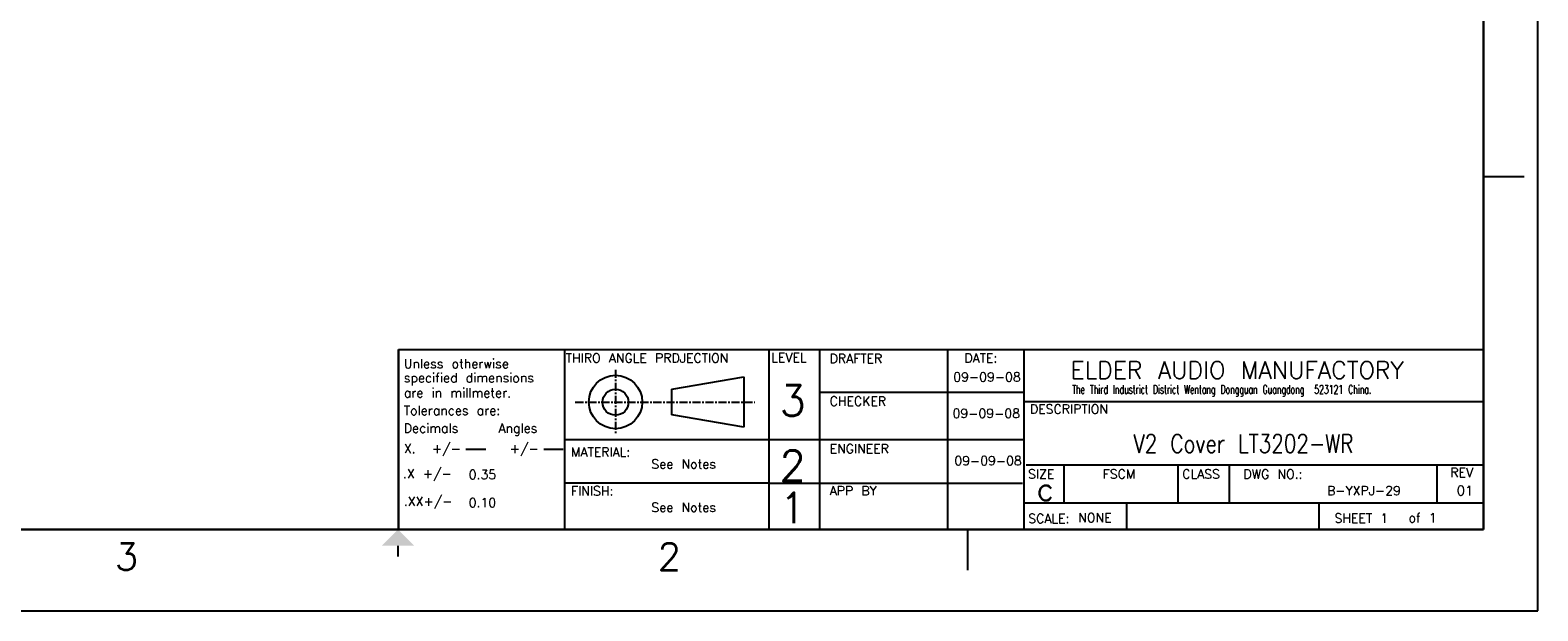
# Model space of a CAD drawing. Header units: inches. Extents: x 3951 to 6642, y -813 to 1217.
# Tile 9 of 33: x 4880 to 6642, y -813 to -135. Entities that reach past the tile are written whole.
import ezdxf
from ezdxf.enums import TextEntityAlignment as Align

# ---------------------------------------------------------------- set-up
doc = ezdxf.new("R2010")
doc.units = ezdxf.units.IN
doc.header["$LTSCALE"] = 7.6
doc.header["$MEASUREMENT"] = 0
doc.linetypes.add('CENTER', pattern=[2, 1.25, -0.25, 0.25, -0.25])
doc.layers.get('0').update_dxf_attribs({"linetype": 'CONTINUOUS'})
doc.layers.add('6文本', color=5, linetype='CONTINUOUS')
doc.layers.add('Title Block', color=7, linetype='CONTINUOUS')
doc.styles.add('Roman', font='romans')
doc.styles.get("Standard").update_dxf_attribs({"font": 'txt', "width": 0.8, "bigfont": 'gbcbig.shx'})

msp = doc.modelspace()

# ---------------------------------------------------------------- linework, layer by layer
at = {"lineweight": 30}
msp.add_line((5310.31, -508), (5310.31, -718.29), dxfattribs=at)
for p, q in [((5310.31, -508), (6578.84, -508)), ((5504.38, -508), (5504.38, -718.29)), ((5743.14, -508), (5743.14, -716.94)), ((5802.49, -509.34), (5802.49, -718.29)), ((5952.23, -509.34), (5952.23, -718.29)), ((6041.25, -509.34), (6041.25, -718.29)), ((5803.84, -557.87), (6041.25, -557.87)), ((6042.6, -568.66), (6578.84, -568.66)), ((5504.38, -613.14), (6042.6, -613.14)), ((6043.95, -642.8), (6578.84, -642.8)), ((6088.15, -642.78), (6088.15, -686.96)), ((6221.35, -643.94), (6221.35, -686.96)), ((6281.26, -643.36), (6281.26, -686.96)), ((6524.17, -643.36), (6524.17, -687.54)), ((5504.38, -663.75), (5743.14, -663.75)), ((5743.14, -664.37), (6039.91, -664.37)), ((6042.6, -687.28), (6578.84, -687.28)), ((6161.44, -686.96), (6161.44, -717.76))]:
    msp.add_line(p, q)
at = {"linetype": 'CENTER'}
for p, q in [((5564.05, -531.7), (5564.05, -606.64)), ((5517.07, -569.61), (5726.87, -569.61))]:
    msp.add_line(p, q, dxfattribs=at)
at = {"linetype": 'Continuous'}
for p, q in [((5630, -554.16), (5714.03, -539.87)), ((5714.03, -539.87), (5714.03, -598.77)), ((5630, -584.48), (5630, -554.16)), ((5714.03, -598.77), (5630, -584.19))]:
    msp.add_line(p, q, dxfattribs=at)
for centre, radius in [((5564.05, -569.32), 31.22), ((5564.05, -569.61), 15.17)]:
    msp.add_circle(centre, radius, dxfattribs=at)
at = {"layer": 'Title Block'}
for p, q in [((6642.3, -813.47), (6642.3, 1217.17)), ((6578.84, -305.81), (6626.44, -305.81)), ((5388.93, -624.29), (5412.38, -624.29)), ((5480.39, -624.29), (5502.67, -624.29)), ((6386.68, -718.29), (6386.68, -687.28)), ((5976, -765.88), (5976, -718.29)), ((3977.08, -813.47), (6642.3, -813.47))]:
    msp.add_line(p, q, dxfattribs=at)
at = {"layer": 'Title Block', "lineweight": 30}
for p, q in [((6578.84, -718.29), (6578.84, 1121.98)), ((4040.54, -718.29), (6578.84, -718.29))]:
    msp.add_line(p, q, dxfattribs=at)
at = {"layer": 'Title Block', "const_width": 2.54}
msp.add_lwpolyline([(5309.69, -750.02), (5309.69, -737.32)], dxfattribs=at)
at = {"layer": 'Title Block'}
msp.add_solid([(5290.66, -737.32), (5328.73, -737.32), (5309.69, -718.29)], dxfattribs=at)

# ---------------------------------------------------------------- texts
at = {"layer": '6文本'}
for s, height, p in [('Unless otherwise', 10.6985, (5316.6, -529.77)), ('THIRO ANGLE PRDJECTION', 10.6985, (5505.91, -523.24)), ('LEVEL', 10.698, (5746.18, -522.59)), ('DRAFTER', 10.698, (5814.42, -523.81)), ('DATE:', 10.698, (5971.9, -523.17)), ('ELDER AUDIO MANUFACTORY', 20.2176, (6096.1, -542.19)), ('specified dimensions', 10.6985, (5316.6, -546.31)), ('09-09-08', 10.698, (5958.91, -545.33)), ('are in millmeter.', 10.6985, (5316.6, -563.89)), ('3', 35.66, (5755.78, -585.47)), ('CHECKER', 10.698, (5814.42, -573.72)), ('Tolerances are:', 10.6985, (5316.6, -584.57)), ('09-09-08', 10.698, (5958.08, -587.97)), ('DESCRIPTION', 10.6985, (6048.56, -582.93)), ('Decimals    Angles', 10.6985, (5316.6, -605.26)), ('X.  +/-', 10.698, (5316.6, -629.06)), ('+/-', 10.698, (5440.37, -629.06)), ('MATERIAL:', 10.698, (5512.1, -633.21)), ('2', 35.66, (5755.78, -661.57)), ('ENGINEER', 10.698, (5814.42, -629.27)), ('09-09-08', 10.698, (5960.16, -643.33)), ('.X +/-', 10.698, (5315.56, -658.34)), ('0.35', 10.698, (5392.45, -659.46)), ('See Notes', 10.698, (5605.97, -647.18)), ('SIZE', 10.698, (6046.37, -658.87)), ('FSCM', 10.698, (6133.62, -658.87)), ('CLASS', 10.698, (6226.62, -658.87)), ('DWG NO.:', 10.698, (6298.1, -658.97)), ('REV', 10.698, (6539.98, -657.02)), ('FINISH:', 10.698, (5512.1, -678.6)), ('APP BY', 10.698, (5814.42, -678.37)), ('c', 26.75, (6056.3, -684.58)), ('B-YXPJ-29', 10.698, (6395.96, -678.24)), ('.XX+/-', 10.698, (5316.6, -690.72)), ('0.10', 10.698, (5392.45, -692.27)), ('See Notes', 10.698, (5605.97, -697.79)), ('1', 35.66, (5755.78, -710.98)), ('SCALE:', 10.698, (6046.58, -710.88)), ('NONE', 10.698, (6104.99, -709.87)), ('SHEET 1', 10.698, (6404.59, -710.5)), ('of 1', 10.698, (6491.11, -710.07))]:
    msp.add_text(s, height=height, dxfattribs=at).set_placement(p)
at = {"layer": '6文本', "width": 0.65}
msp.add_text('The Third Industrict District Wentang Dongguan Guangdong  523121 China.', height=10.1088, dxfattribs=at).set_placement((6097.85, -559.64))
at = {"layer": '6文本', "color": 0, "linetype": 'Continuous', "oblique": 0.00002}
msp.add_text('01', height=11.354, dxfattribs=at).set_placement((6547.45, -678.52))
at = {"layer": '6文本', "style": 'Roman'}
for s, p in [('3', (4992.4, -750.02)), ('2', (5626.98, -750.02))]:
    msp.add_text(s, height=31.73, dxfattribs=at).set_placement(p, align=Align.MIDDLE_CENTER)
at = {"layer": '6文本', "insert": (6169.58, -607.25), "char_height": 21.397, "attachment_point": 1}
msp.add_mtext('V2 Cover LT3202-WR', dxfattribs=at)

doc.saveas('drawing.dxf')
